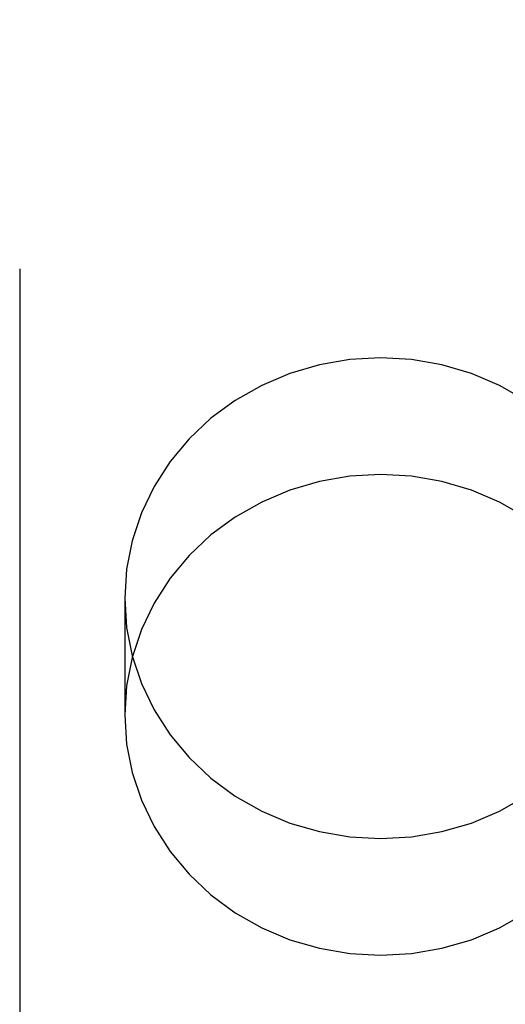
# Model space of a CAD drawing. Header units: inches. Extents: x 0 to 283, y 0 to 183.
# Tile 33 of 116: x 100.801 to 100.949, y 93.595 to 93.895. Entities that reach past the tile are written whole.
import ezdxf

# ---------------------------------------------------------------- set-up
doc = ezdxf.new("R2010")
doc.units = ezdxf.units.IN
doc.header["$LTSCALE"] = 15.583333
doc.header["$MEASUREMENT"] = 0
doc.linetypes.add('HIDDEN', pattern=[0.2, 0.1, -0.1])
doc.layers.add('DEFAULT_2', color=8, linetype='HIDDEN')

msp = doc.modelspace()

# ---------------------------------------------------------------- linework, layer by layer
at = {"layer": 'DEFAULT_2', "color": 8, "linetype": 'HIDDEN'}
for p, q in [((100.8013, 96.93584), (100.8013, 91.68584)), ((100.8333, 93.71878), (100.8333, 93.68321))]:
    msp.add_line(p, q, dxfattribs=at)
for points in [[(100.95561, 93.7791), (100.94755, 93.78368), (100.93896, 93.78732), (100.92997, 93.78994), (100.92071, 93.79154), (100.9113, 93.79207), (100.9019, 93.79154), (100.89264, 93.78994), (100.88365, 93.78732), (100.87506, 93.78368), (100.867, 93.7791), (100.85958, 93.77364), (100.85292, 93.76739), (100.84712, 93.76042), (100.84224, 93.75285), (100.83838, 93.74477), (100.83557, 93.73632), (100.83389, 93.72768), (100.8333, 93.71878)], [(100.95561, 93.74353), (100.94755, 93.74811), (100.93896, 93.75175), (100.92997, 93.75437), (100.92071, 93.75597), (100.9113, 93.7565), (100.9019, 93.75597), (100.89264, 93.75437), (100.88365, 93.75175), (100.87506, 93.74811), (100.867, 93.74353), (100.85958, 93.73807), (100.85292, 93.73182), (100.84712, 93.72485), (100.84224, 93.71728), (100.83838, 93.7092), (100.83557, 93.70075), (100.83389, 93.69211), (100.8333, 93.68321)], [(100.8333, 93.71878), (100.83389, 93.70989), (100.83557, 93.70124), (100.83838, 93.69279), (100.84224, 93.68472), (100.84712, 93.67715), (100.85292, 93.67018), (100.85958, 93.66392), (100.867, 93.65846), (100.87506, 93.65389), (100.88365, 93.65025), (100.89264, 93.64762), (100.9019, 93.64602), (100.9113, 93.64549), (100.92071, 93.64602), (100.92997, 93.64762), (100.93896, 93.65025), (100.94755, 93.65389), (100.95561, 93.65846)], [(100.8333, 93.68321), (100.83389, 93.67432), (100.83557, 93.66567), (100.83838, 93.65722), (100.84224, 93.64915), (100.84712, 93.64158), (100.85292, 93.63461), (100.85958, 93.62835), (100.867, 93.62289), (100.87506, 93.61832), (100.88365, 93.61468), (100.89264, 93.61205), (100.9019, 93.61045), (100.9113, 93.60992), (100.92071, 93.61045), (100.92997, 93.61205), (100.93896, 93.61468), (100.94755, 93.61832), (100.95561, 93.62289)]]:
    msp.add_lwpolyline(points, dxfattribs=at)

doc.saveas('drawing.dxf')
